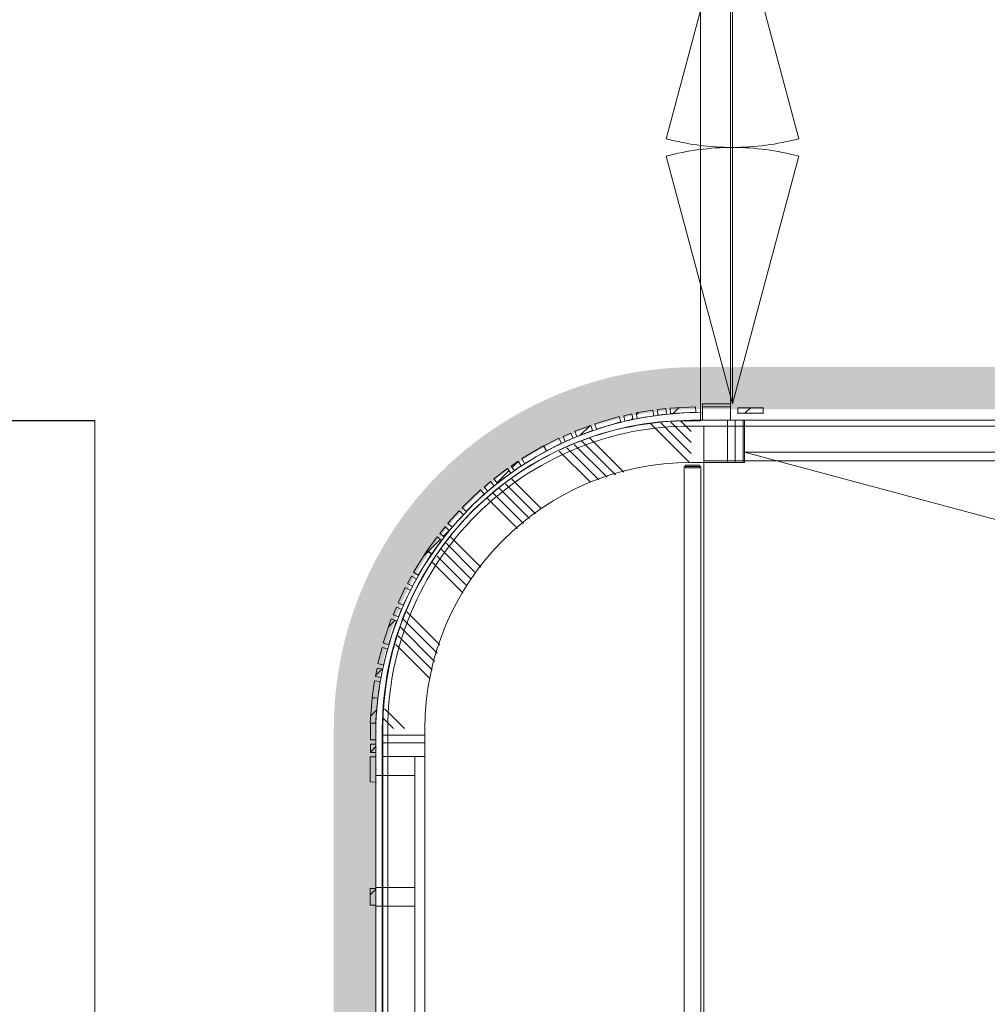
# Model space of a CAD drawing. Header units: millimetres. Extents: x -409 to 257590, y -7854 to 67330.
# Tile 157 of 205: x 71874 to 75326, y 13168 to 16681. Entities that reach past the tile are written whole.
import ezdxf

# ---------------------------------------------------------------- set-up
doc = ezdxf.new("R2010")
doc.units = ezdxf.units.MM
doc.header["$MEASUREMENT"] = 0
doc.linetypes.add('B0103', pattern=[8750, 2500, -1250, 2500, -1250, 0, -1250])
doc.linetypes.add('B0703', pattern=[468.700004, 312.5, -156.200004])
for name, color, linetype in [('New_22 NC Binnenwanden', 7, 'Continuous'), ('New_22 NC Binnenwanden Deuren', 7, 'Continuous'), ('New_22 NC Binnenwanden Doorsnede-arcering', 7, 'Continuous'), ('New_22 NC Binnenwanden Ramen', 7, 'Continuous'), ('New_23 Vloeren', 7, 'Continuous'), ('New_24 Trappen', 7, 'Continuous'), ('New_34 Balustrades', 7, 'Continuous'), ('New_Info Wandafwerking aanduiding', 7, 'Continuous'), ('New_Info Wandafwerking aanduiding Doorsnede-arcering', 7, 'Continuous'), ('New_Z Ruimtefuncties Zone omranding', 7, 'Continuous')]:
    doc.layers.add(name, color=color, linetype=linetype)
pattern_1 = [(45, (0, 0), (-63.63961, 63.63961), [])]

# ---------------------------------------------------------------- blocks, each defined once
blk = doc.blocks.new('Slab_1_2', base_point=(0, 42578.3))
at = {"layer": 'New_23 Vloeren', "color": 1, "linetype": 'Continuous', "lineweight": 0, "flags": 128}
blk.add_lwpolyline([(73187.3, 14150), (73187.3, 11950, 0.414214), (74268, 10869.3), (79555, 10869.3, 0.414214), (80635.7, 11950), (80635.7, 14150, 0.414214), (79555, 15230.7), (74268, 15230.7, 0.414214)], format="xyb", close=True, dxfattribs=at)
blk = doc.blocks.new('Slab_6_2', base_point=(74315, 10871.3))
at = {"layer": 'New_24 Trappen', "color": 1, "linetype": 'Continuous', "lineweight": 0, "flags": 128}
blk.add_lwpolyline([(74315, 10871.3), (75625.3, 10871.3), (75625.3, 11011.2), (75765, 11011.2), (75765, 12326.2), (75765, 13776.2), (75765, 15091.2), (75625.3, 15091.2), (75625.3, 15230.7), (74315, 15230.7)], close=True, dxfattribs=at)
blk = doc.blocks.new('*X329')
at = {"layer": 'New_22 NC Binnenwanden Doorsnede-arcering', "color": 254, "linetype": 'Continuous', "lineweight": 0, "true_color": 0xe9ebeb}
blk.add_line((74310, 15300), (74410, 15300), dxfattribs=at)
blk = doc.blocks.new('D2 22_6')
at = {"layer": 'New_22 NC Binnenwanden Deuren', "color": 1, "linetype": 'Continuous', "lineweight": 0}
for p, q in [((-915, 0), (-31.2, 236.8)), ((915, 0), (31.2, 236.8)), ((-915, 0), (0, 0)), ((915, 0), (0, 0))]:
    blk.add_line(p, q, dxfattribs=at)
at = {"layer": 'New_22 NC Binnenwanden Deuren', "color": 1, "linetype": 'B0103', "lineweight": 0}
for p, q in [((-915, 0), (-31.2, -236.8)), ((-915, 0), (0, 0)), ((915, 0), (0, 0)), ((915, 0), (31.2, -236.8))]:
    blk.add_line(p, q, dxfattribs=at)
at = {"layer": 'New_22 NC Binnenwanden Deuren', "color": 7, "linetype": 'Continuous', "lineweight": 0}
for p, q in [((-915, -107), (-915, -7)), ((-915, -107), (-915, -7)), ((915, -107), (915, -7)), ((915, -107), (915, -7))]:
    blk.add_line(p, q, dxfattribs=at)
at = {"layer": 'New_22 NC Binnenwanden Deuren', "color": 1, "linetype": 'Continuous', "lineweight": 0}
for centre, start, end in [((-915, 0), 0, 15), ((915, 0), 165, 180), ((-915, 0), 345, 0), ((915, 0), 180, 195)]:
    blk.add_arc(centre, 915, start, end, dxfattribs=at)
blk = doc.blocks.new('Wall_66_2', base_point=(74310, 15251.3))
at = {"layer": 'New_22 NC Binnenwanden', "color": 8, "linetype": 'Continuous', "lineweight": 0, "true_color": 0x778488}
for p, q in [((74310, 17140), (74410, 17140)), ((74310, 15310), (74410, 15310))]:
    blk.add_line(p, q, dxfattribs=at)
at = {"layer": 'New_22 NC Binnenwanden', "color": 8, "linetype": 'Continuous', "lineweight": 0, "true_color": 0x778488, "flags": 128}
for points in [[(74410, 17150), (74310, 17150)], [(74310, 17150), (74310, 17140)], [(74410, 17140), (74410, 17150)], [(74310, 15310), (74310, 15251.3)], [(74410, 15251.3), (74410, 15310)], [(74410, 15251.3), (74310, 15251.3)]]:
    blk.add_lwpolyline(points, dxfattribs=at)
at = {"layer": 'New_22 NC Binnenwanden', "color": 8, "lineweight": 0, "true_color": 0x778488}
blk.add_blockref('*X329', (0, 0), dxfattribs=at)
at = {"layer": 'New_22 NC Binnenwanden Deuren', "color": 1, "linetype": 'Continuous', "lineweight": 0, "xscale": -1, "zscale": 1000, "rotation": 270}
blk.add_blockref('D2 22_6', (74417, 16225), dxfattribs=at)
blk = doc.blocks.new('*X498')
at = {"layer": 'New_22 NC Binnenwanden Doorsnede-arcering', "color": 254, "linetype": 'Continuous', "lineweight": 0, "true_color": 0xe9ebeb}
for p, q in [((74245.7, 15235.3), (74232.9, 15248)), ((74270, 15249.7), (74268.6, 15251.2)), ((74187.5, 15177.1), (74125.8, 15238.7)), ((74206.9, 15196.5), (74161.5, 15241.8)), ((74226.3, 15215.9), (74197.2, 15244.9)), ((74270, 15172.1), (74226.3, 15215.9)), ((74270, 15210.9), (74245.7, 15235.3)), ((73999.5, 15057.2), (73878.7, 15177.9)), ((74029.2, 15066.2), (73907, 15188.5)), ((74270, 15133.3), (74206.9, 15196.5)), ((73939.9, 15039.1), (73825.8, 15153.3)), ((73969.7, 15048.2), (73852.3, 15165.6)), ((74263.8, 15100.7), (74187.5, 15177.1)), ((73910.2, 15030.1), (73799.3, 15140.9)), ((73735.5, 14935.7), (73630.2, 15041)), ((73692.9, 14900.7), (73584.5, 15009.1)), ((73714.2, 14918.2), (73607.3, 15025)), ((73650.3, 14865.7), (73542.5, 14973.5)), ((73671.6, 14883.2), (73561.9, 14992.9)), ((73519.7, 14727.3), (73411.4, 14835.5)), ((73502.2, 14706), (73395.4, 14812.7)), ((73470.1, 14660.4), (73363.4, 14767.1)), ((73484.7, 14684.7), (73379.4, 14789.9)), ((73456.6, 14635.1), (73347.5, 14744.3)), ((73372.6, 14450), (73255, 14567.6)), ((73354.6, 14390.5), (73232.4, 14512.7)), ((73363.6, 14420.2), (73242.7, 14541.2)), ((73345.6, 14360.7), (73224.2, 14482.1)), ((73337.6, 14329.9), (73216, 14451.5)), ((73204.4, 14194), (73176.2, 14222.2)), ((73247.1, 14151.3), (73204.4, 14194)), ((73185, 14174.6), (73173.1, 14186.5)), ((73208.3, 14151.3), (73185, 14174.6))]:
    blk.add_line(p, q, dxfattribs=at)
blk = doc.blocks.new('Wall_108_2', base_point=(74270, 15251.3))
at = {"layer": 'New_22 NC Binnenwanden', "color": 8, "linetype": 'Continuous', "lineweight": 0, "true_color": 0x778488}
for radius in [1100, 950]:
    blk.add_arc((74270, 14151.3), radius, 90, 180, dxfattribs=at)
at = {"layer": 'New_22 NC Binnenwanden', "color": 8, "lineweight": 0, "true_color": 0x778488}
blk.add_blockref('*X498', (0, 0), dxfattribs=at)
blk = doc.blocks.new('*X500')
at = {"layer": 'New_22 NC Binnenwanden Doorsnede-arcering', "color": 254, "linetype": 'Continuous', "lineweight": 0, "true_color": 0xe9ebeb}
for p, q in [((73170, 14127.4), (73320, 14127.4)), ((73170, 14100), (73320, 14100))]:
    blk.add_line(p, q, dxfattribs=at)
blk = doc.blocks.new('*X501')
at = {"layer": 'New_22 NC Binnenwanden Doorsnede-arcering', "color": 254, "linetype": 'Continuous', "lineweight": 0, "true_color": 0xe9ebeb}
for p, q in [((73170, 12027.4), (73320, 12027.4)), ((73170, 12000), (73320, 12000))]:
    blk.add_line(p, q, dxfattribs=at)
blk = doc.blocks.new('R3 bl ol 22_3')
at = {"layer": 'New_22 NC Binnenwanden Ramen', "color": 1, "linetype": 'Continuous', "lineweight": 0}
for p, q in [((-1000, 0), (-933, 0)), ((-933, 0), (-933, -139)), ((-933, 0), (-33.5, 0)), ((-33.5, -139), (-33.5, 0)), ((-33.5, 0), (0, 0)), ((0, 0), (33.5, 0)), ((33.5, 0), (33.5, -139)), ((33.5, 0), (466.5, 0)), ((466.5, -139), (466.5, 0)), ((466.5, 0), (500, 0)), ((500, 0), (533.5, 0)), ((533.5, 0), (533.5, -139)), ((533.5, 0), (933, 0)), ((933, -139), (933, 0)), ((933, 0), (1000, 0)), ((-933, -139), (-1000, -139)), ((-33.5, -139), (-933, -139)), ((0, -139), (-33.5, -139)), ((33.5, -139), (0, -139)), ((466.5, -139), (33.5, -139)), ((500, -139), (466.5, -139)), ((533.5, -139), (500, -139)), ((933, -139), (533.5, -139)), ((1000, -139), (933, -139))]:
    blk.add_line(p, q, dxfattribs=at)
at = {"layer": 'New_22 NC Binnenwanden Ramen', "color": 9, "linetype": 'Continuous', "lineweight": 0}
for p, q in [((-1000, -25), (1000, -25)), ((-1000, -175), (1000, -175))]:
    blk.add_line(p, q, dxfattribs=at)
at = {"layer": 'New_22 NC Binnenwanden Ramen', "color": 7, "linetype": 'Continuous', "lineweight": 0}
for p, q in [((-1000, -25), (-1000, -139)), ((-1000, -25), (-1000, -139)), ((1000, -25), (1000, -139)), ((1000, -25), (1000, -139)), ((-1000, -139), (-1000, -175)), ((1000, -139), (1000, -175))]:
    blk.add_line(p, q, dxfattribs=at)
blk = doc.blocks.new('Wall_109_2', base_point=(73170, 14151.3))
at = {"layer": 'New_22 NC Binnenwanden', "color": 8, "linetype": 'Continuous', "lineweight": 0, "true_color": 0x778488}
for p, q in [((73170, 14051.3), (73284, 14051.3)), ((73284, 14051.3), (73320, 14051.3)), ((73170, 12051.3), (73284, 12051.3)), ((73284, 12051.3), (73320, 12051.3))]:
    blk.add_line(p, q, dxfattribs=at)
at = {"layer": 'New_22 NC Binnenwanden', "color": 8, "linetype": 'Continuous', "lineweight": 0, "true_color": 0x778488, "flags": 128}
for points in [[(73170, 14151.3), (73170, 14051.3)], [(73320, 14051.3), (73320, 14151.3)], [(73170, 12051.3), (73170, 11951.3)], [(73320, 11951.3), (73320, 12051.3)]]:
    blk.add_lwpolyline(points, dxfattribs=at)
at = {"layer": 'New_22 NC Binnenwanden', "color": 8, "lineweight": 0, "true_color": 0x778488}
for name in ['*X500', '*X501']:
    blk.add_blockref(name, (0, 0), dxfattribs=at)
at = {"layer": 'New_22 NC Binnenwanden Ramen', "color": 1, "linetype": 'Continuous', "lineweight": 0, "zscale": 1000, "rotation": 90}
blk.add_blockref('R3 bl ol 22_3', (73145, 13051.3), dxfattribs=at)
blk = doc.blocks.new('Curtain Wall_21_2')
at = {"layer": 'New_22 NC Binnenwanden Doorsnede-arcering', "linetype": 'Continuous', "lineweight": 0, "true_color": 0x000000}
h = blk.add_hatch(dxfattribs=at)
h.set_pattern_fill('310_Naaldhout__01__0002', color=18, style=0, pattern_type=2)
h.set_pattern_definition(pattern_1)
h.paths.add_polyline_path([(74133.3, 15287.6), (74074.1, 15277.6), (74077.4, 15257.9), (74136.6, 15267.9)])
h = blk.add_hatch(dxfattribs=at)
h.set_pattern_fill('310_Naaldhout__01__0002', color=18, style=0, pattern_type=2)
h.set_pattern_definition(pattern_1)
h.paths.add_polyline_path([(74179.1, 15292.9), (74149.3, 15289.5), (74151.5, 15269.7), (74181.3, 15273)])
h = blk.add_hatch(dxfattribs=at)
h.set_pattern_fill('310_Naaldhout__01__0002', color=18, style=0, pattern_type=2)
h.set_pattern_definition(pattern_1)
h.paths.add_polyline_path([(74285, 15299.8), (74195.2, 15295.1), (74196.2, 15275.2), (74286.1, 15279.9)])
h = blk.add_hatch(dxfattribs=at)
h.set_pattern_fill('310_Naaldhout__01__0002', color=18, style=0, pattern_type=2)
h.set_pattern_definition(pattern_1)
h.paths.add_polyline_path([(74013, 15264.7), (73926.7, 15239.2), (73932.3, 15220), (74018.6, 15245.5)])
h = blk.add_hatch(dxfattribs=at)
h.set_pattern_fill('310_Naaldhout__01__0002', color=18, style=0, pattern_type=2)
h.set_pattern_definition(pattern_1)
h.paths.add_polyline_path([(74058.3, 15274.2), (74029.1, 15267.6), (74033.5, 15248.1), (74062.7, 15254.7)])
h = blk.add_hatch(dxfattribs=at)
h.set_pattern_fill('310_Naaldhout__01__0002', color=18, style=0, pattern_type=2)
h.set_pattern_definition(pattern_1)
h.paths.add_polyline_path([(73911.3, 15233.4), (73855, 15212.5), (73862, 15193.8), (73918.2, 15214.6)])
h = blk.add_hatch(dxfattribs=at)
h.set_pattern_fill('310_Naaldhout__01__0002', color=18, style=0, pattern_type=2)
h.set_pattern_definition(pattern_1)
h.paths.add_polyline_path([(73798, 15187.4), (73744.5, 15160.2), (73753.5, 15142.4), (73807, 15169.5)])
h = blk.add_hatch(dxfattribs=at)
h.set_pattern_fill('310_Naaldhout__01__0002', color=18, style=0, pattern_type=2)
h.set_pattern_definition(pattern_1)
h.paths.add_polyline_path([(73840.3, 15205.9), (73812.8, 15193.8), (73820.8, 15175.5), (73848.3, 15187.5)])
h = blk.add_hatch(dxfattribs=at)
h.set_pattern_fill('310_Naaldhout__01__0002', color=18, style=0, pattern_type=2)
h.set_pattern_definition(pattern_1)
h.paths.add_polyline_path([(73743.1, 15160.1), (73665.5, 15114.6), (73675.6, 15097.3), (73753.2, 15142.9)])
h = blk.add_hatch(dxfattribs=at)
h.set_pattern_fill('310_Naaldhout__01__0002', color=18, style=0, pattern_type=2)
h.set_pattern_definition(pattern_1)
h.paths.add_polyline_path([(73614.1, 15079.2), (73566.2, 15043), (73578.3, 15027), (73626.1, 15063.2)])
h = blk.add_hatch(dxfattribs=at)
h.set_pattern_fill('310_Naaldhout__01__0002', color=18, style=0, pattern_type=2)
h.set_pattern_definition(pattern_1)
h.paths.add_polyline_path([(73652.3, 15105), (73627.4, 15088.3), (73638.5, 15071.7), (73663.4, 15088.5)])
h = blk.add_hatch(dxfattribs=at)
h.set_pattern_fill('310_Naaldhout__01__0002', color=18, style=0, pattern_type=2)
h.set_pattern_definition(pattern_1)
h.paths.add_polyline_path([(73518, 15003.2), (73453.3, 14940.7), (73467.2, 14926.3), (73531.9, 14988.8)])
h = blk.add_hatch(dxfattribs=at)
h.set_pattern_fill('310_Naaldhout__01__0002', color=18, style=0, pattern_type=2)
h.set_pattern_definition(pattern_1)
h.paths.add_polyline_path([(73553.8, 15032.7), (73531, 15013.3), (73543.9, 14998), (73566.8, 15017.4)])
h = blk.add_hatch(dxfattribs=at)
h.set_pattern_fill('310_Naaldhout__01__0002', color=18, style=0, pattern_type=2)
h.set_pattern_definition(pattern_1)
h.paths.add_polyline_path([(73442.3, 14928.4), (73402.1, 14883.9), (73417, 14870.5), (73457.2, 14915)])
h = blk.add_hatch(dxfattribs=at)
h.set_pattern_fill('310_Naaldhout__01__0002', color=18, style=0, pattern_type=2)
h.set_pattern_definition(pattern_1)
h.paths.add_polyline_path([(73392.1, 14871.2), (73373.3, 14847.8), (73388.9, 14835.3), (73407.7, 14858.7)])
h = blk.add_hatch(dxfattribs=at)
h.set_pattern_fill('310_Naaldhout__01__0002', color=18, style=0, pattern_type=2)
h.set_pattern_definition(pattern_1)
h.paths.add_polyline_path([(73363.2, 14835.2), (73328.3, 14786.5), (73344.5, 14774.8), (73379.5, 14823.6)])
h = blk.add_hatch(dxfattribs=at)
h.set_pattern_fill('310_Naaldhout__01__0002', color=18, style=0, pattern_type=2)
h.set_pattern_definition(pattern_1)
h.paths.add_polyline_path([(73327.1, 14785.7), (73279.3, 14709.4), (73296.3, 14698.8), (73344, 14775.1)])
h = blk.add_hatch(dxfattribs=at)
h.set_pattern_fill('310_Naaldhout__01__0002', color=18, style=0, pattern_type=2)
h.set_pattern_definition(pattern_1)
h.paths.add_polyline_path([(73272, 14694.9), (73257.7, 14668.5), (73275.3, 14659), (73289.6, 14685.3)])
h = blk.add_hatch(dxfattribs=at)
h.set_pattern_fill('310_Naaldhout__01__0002', color=18, style=0, pattern_type=2)
h.set_pattern_definition(pattern_1)
h.paths.add_polyline_path([(73250.1, 14654.3), (73224.5, 14600), (73242.5, 14591.5), (73268.2, 14645.7)])
h = blk.add_hatch(dxfattribs=at)
h.set_pattern_fill('310_Naaldhout__01__0002', color=18, style=0, pattern_type=2)
h.set_pattern_definition(pattern_1)
h.paths.add_polyline_path([(73218.2, 14585.2), (73206.9, 14557.4), (73225.4, 14549.8), (73236.8, 14577.6)])
h = blk.add_hatch(dxfattribs=at)
h.set_pattern_fill('310_Naaldhout__01__0002', color=18, style=0, pattern_type=2)
h.set_pattern_definition(pattern_1)
h.paths.add_polyline_path([(73200.1, 14542.5), (73171.6, 14457.1), (73190.6, 14450.8), (73219.1, 14536.2)])
h = blk.add_hatch(dxfattribs=at)
h.set_pattern_fill('310_Naaldhout__01__0002', color=18, style=0, pattern_type=2)
h.set_pattern_definition(pattern_1)
h.paths.add_polyline_path([(73167.6, 14441.2), (73152.5, 14383.1), (73171.9, 14378.1), (73186.9, 14436.2)])
h = blk.add_hatch(dxfattribs=at)
h.set_pattern_fill('310_Naaldhout__01__0002', color=18, style=0, pattern_type=2)
h.set_pattern_definition(pattern_1)
h.paths.add_polyline_path([(73149.5, 14367.2), (73143.7, 14337.8), (73163.3, 14333.9), (73169.1, 14363.3)])
h = blk.add_hatch(dxfattribs=at)
h.set_pattern_fill('310_Naaldhout__01__0002', color=18, style=0, pattern_type=2)
h.set_pattern_definition(pattern_1)
h.paths.add_polyline_path([(73140.5, 14322), (73132.1, 14262.6), (73151.9, 14259.8), (73160.3, 14319.2)])
h = blk.add_hatch(dxfattribs=at)
h.set_pattern_fill('310_Naaldhout__01__0002', color=18, style=0, pattern_type=2)
h.set_pattern_definition(pattern_1)
h.paths.add_polyline_path([(73131.7, 14261.5), (73124.1, 14171.8), (73144, 14170.1), (73151.6, 14259.8)])
at = {"layer": 'New_22 NC Binnenwanden', "color": 7, "linetype": 'Continuous', "lineweight": 0}
for p, q in [((74133.3, 15287.6), (74074.1, 15277.6)), ((74133.3, 15287.6), (74136.6, 15267.9)), ((74179.1, 15292.9), (74149.3, 15289.5)), ((74149.3, 15289.5), (74151.5, 15269.7)), ((74179.1, 15292.9), (74181.3, 15273)), ((74285, 15299.8), (74195.2, 15295.1)), ((74195.2, 15295.1), (74196.2, 15275.2)), ((74285, 15299.8), (74286.1, 15279.9)), ((74013, 15264.7), (73926.7, 15239.2)), ((74013, 15264.7), (74018.6, 15245.5)), ((74058.3, 15274.2), (74029.1, 15267.6)), ((74029.1, 15267.6), (74033.5, 15248.1)), ((74062.7, 15254.7), (74033.5, 15248.1)), ((74058.3, 15274.2), (74062.7, 15254.7)), ((74074.1, 15277.6), (74077.4, 15257.9)), ((74136.6, 15267.9), (74077.4, 15257.9)), ((74181.3, 15273), (74151.5, 15269.7)), ((74286.1, 15279.9), (74196.2, 15275.2)), ((73911.3, 15233.4), (73855, 15212.5)), ((73918.2, 15214.6), (73862, 15193.8)), ((73911.3, 15233.4), (73918.2, 15214.6)), ((73926.7, 15239.2), (73932.3, 15220)), ((74018.6, 15245.5), (73932.3, 15220)), ((73798, 15187.4), (73744.5, 15160.2)), ((73798, 15187.4), (73807, 15169.5)), ((73840.3, 15205.9), (73812.8, 15193.8)), ((73812.8, 15193.8), (73820.8, 15175.5)), ((73848.3, 15187.5), (73820.8, 15175.5)), ((73840.3, 15205.9), (73848.3, 15187.5)), ((73855, 15212.5), (73862, 15193.8)), ((73743.1, 15160.1), (73665.5, 15114.6)), ((73753.2, 15142.9), (73675.6, 15097.3)), ((73743.1, 15160.1), (73753.2, 15142.9)), ((73744.5, 15160.2), (73753.5, 15142.4)), ((73807, 15169.5), (73753.5, 15142.4)), ((73665.5, 15114.6), (73675.6, 15097.3)), ((73614.1, 15079.2), (73566.2, 15043)), ((73614.1, 15079.2), (73626.1, 15063.2)), ((73652.3, 15105), (73627.4, 15088.3)), ((73627.4, 15088.3), (73638.5, 15071.7)), ((73663.4, 15088.5), (73638.5, 15071.7)), ((73652.3, 15105), (73663.4, 15088.5)), ((73566.2, 15043), (73578.3, 15027)), ((73626.1, 15063.2), (73578.3, 15027)), ((73518, 15003.2), (73453.3, 14940.7)), ((73518, 15003.2), (73531.9, 14988.8)), ((73553.8, 15032.7), (73531, 15013.3)), ((73531, 15013.3), (73543.9, 14998)), ((73566.8, 15017.4), (73543.9, 14998)), ((73553.8, 15032.7), (73566.8, 15017.4)), ((73531.9, 14988.8), (73467.2, 14926.3)), ((73453.3, 14940.7), (73467.2, 14926.3)), ((73442.3, 14928.4), (73402.1, 14883.9)), ((73457.2, 14915), (73417, 14870.5)), ((73442.3, 14928.4), (73457.2, 14915)), ((73392.1, 14871.2), (73373.3, 14847.8)), ((73392.1, 14871.2), (73407.7, 14858.7)), ((73402.1, 14883.9), (73417, 14870.5)), ((73363.2, 14835.2), (73328.3, 14786.5)), ((73363.2, 14835.2), (73379.5, 14823.6)), ((73373.3, 14847.8), (73388.9, 14835.3)), ((73407.7, 14858.7), (73388.9, 14835.3)), ((73379.5, 14823.6), (73344.5, 14774.8)), ((73327.1, 14785.7), (73279.3, 14709.4)), ((73344, 14775.1), (73296.3, 14698.8)), ((73327.1, 14785.7), (73344, 14775.1)), ((73328.3, 14786.5), (73344.5, 14774.8)), ((73272, 14694.9), (73257.7, 14668.5)), ((73272, 14694.9), (73289.6, 14685.3)), ((73279.3, 14709.4), (73296.3, 14698.8)), ((73250.1, 14654.3), (73224.5, 14600)), ((73250.1, 14654.3), (73268.2, 14645.7)), ((73257.7, 14668.5), (73275.3, 14659)), ((73289.6, 14685.3), (73275.3, 14659)), ((73268.2, 14645.7), (73242.5, 14591.5)), ((73218.2, 14585.2), (73206.9, 14557.4)), ((73218.2, 14585.2), (73236.8, 14577.6)), ((73224.5, 14600), (73242.5, 14591.5)), ((73206.9, 14557.4), (73225.4, 14549.8)), ((73236.8, 14577.6), (73225.4, 14549.8)), ((73200.1, 14542.5), (73171.6, 14457.1)), ((73219.1, 14536.2), (73190.6, 14450.8)), ((73200.1, 14542.5), (73219.1, 14536.2)), ((73167.6, 14441.2), (73152.5, 14383.1)), ((73167.6, 14441.2), (73186.9, 14436.2)), ((73171.6, 14457.1), (73190.6, 14450.8)), ((73186.9, 14436.2), (73171.9, 14378.1)), ((73152.5, 14383.1), (73171.9, 14378.1)), ((73149.5, 14367.2), (73143.7, 14337.8)), ((73143.7, 14337.8), (73163.3, 14333.9)), ((73149.5, 14367.2), (73169.1, 14363.3)), ((73169.1, 14363.3), (73163.3, 14333.9)), ((73140.5, 14322), (73132.1, 14262.6)), ((73140.5, 14322), (73160.3, 14319.2)), ((73160.3, 14319.2), (73151.9, 14259.8)), ((73131.7, 14261.5), (73124.1, 14171.8)), ((73131.7, 14261.5), (73151.6, 14259.8)), ((73132.1, 14262.6), (73151.9, 14259.8)), ((73151.6, 14259.8), (73144, 14170.1)), ((73124.1, 14171.8), (73144, 14170.1))]:
    blk.add_line(p, q, dxfattribs=at)
at = {"layer": 'New_22 NC Binnenwanden', "color": 9, "linetype": 'B0703', "lineweight": 0}
for p, q in [((73975.5, 15232.8), (74048.1, 15251.4)), ((74048.1, 15251.4), (74107, 15262.9)), ((74107, 15262.9), (74166.4, 15271.3)), ((74166.4, 15271.3), (74241.2, 15277.5)), ((74241.2, 15277.5), (74304.5, 15278.9)), ((73890.1, 15204.2), (73975.5, 15232.8)), ((73780.3, 15156), (73834.6, 15181.5)), ((73834.6, 15181.5), (73890.1, 15204.2)), ((73714.4, 15120.1), (73780.3, 15156)), ((73651, 15080.1), (73714.4, 15120.1)), ((73602.2, 15045.1), (73651, 15080.1)), ((73555.3, 15007.7), (73602.2, 15045.1)), ((73499.5, 14957.6), (73555.3, 15007.7)), ((73437.1, 14892.8), (73499.5, 14957.6)), ((73398.3, 14847), (73437.1, 14892.8)), ((73362, 14799.2), (73398.3, 14847)), ((73320.2, 14737), (73362, 14799.2)), ((73282.5, 14672.1), (73320.2, 14737)), ((73255.4, 14618.6), (73282.5, 14672.1)), ((73231.1, 14563.7), (73255.4, 14618.6)), ((73204.8, 14493.5), (73231.1, 14563.7)), ((73179.4, 14407.1), (73204.8, 14493.5)), ((73166.2, 14348.6), (73179.4, 14407.1)), ((73156.1, 14289.5), (73166.2, 14348.6)), ((73147.8, 14214.9), (73156.1, 14289.5)), ((73145.2, 14170.6), (73147.8, 14214.9))]:
    blk.add_line(p, q, dxfattribs=at)
at = {"layer": 'New_22 NC Binnenwanden', "color": 1, "linetype": 'Continuous', "lineweight": 0}
for p, q in [((74048.1, 15251.4), (73975.5, 15232.8)), ((74107, 15262.9), (74048.1, 15251.4)), ((74166.4, 15271.3), (74107, 15262.9)), ((74241.2, 15277.5), (74166.4, 15271.3)), ((74304.5, 15278.9), (74241.2, 15277.5)), ((73975.5, 15232.8), (73890.1, 15204.2)), ((73834.6, 15181.5), (73780.3, 15156)), ((73890.1, 15204.2), (73834.6, 15181.5)), ((73780.3, 15156), (73714.4, 15120.1)), ((73714.4, 15120.1), (73651, 15080.1)), ((73651, 15080.1), (73602.2, 15045.1)), ((73602.2, 15045.1), (73555.3, 15007.7)), ((73555.3, 15007.7), (73499.5, 14957.6)), ((73499.5, 14957.6), (73437.1, 14892.8)), ((73437.1, 14892.8), (73398.3, 14847)), ((73398.3, 14847), (73362, 14799.2)), ((73362, 14799.2), (73320.2, 14737)), ((73320.2, 14737), (73282.5, 14672.1)), ((73282.5, 14672.1), (73255.4, 14618.6)), ((73255.4, 14618.6), (73231.1, 14563.7)), ((73231.1, 14563.7), (73204.8, 14493.5)), ((73204.8, 14493.5), (73179.4, 14407.1)), ((73179.4, 14407.1), (73166.2, 14348.6)), ((73166.2, 14348.6), (73156.1, 14289.5)), ((73156.1, 14289.5), (73147.8, 14214.9)), ((73147.8, 14214.9), (73145.2, 14170.6))]:
    blk.add_line(p, q, dxfattribs=at)
at = {"layer": 'New_22 NC Binnenwanden', "color": 9, "linetype": 'B0703', "lineweight": 0}
for p in [(74048.1, 15251.4), (74107, 15262.9), (74166.4, 15271.3), (74241.2, 15277.5), (74304.5, 15278.9), (73975.5, 15232.8), (73834.6, 15181.5), (73890.1, 15204.2), (73780.3, 15156), (73714.4, 15120.1), (73651, 15080.1), (73602.2, 15045.1), (73555.3, 15007.7), (73499.5, 14957.6), (73437.1, 14892.8), (73398.3, 14847), (73362, 14799.2), (73320.2, 14737), (73282.5, 14672.1), (73255.4, 14618.6), (73231.1, 14563.7), (73204.8, 14493.5), (73179.4, 14407.1), (73166.2, 14348.6), (73156.1, 14289.5), (73147.8, 14214.9), (73145.2, 14170.6)]:
    blk.add_point(p, dxfattribs=at)
at = {"layer": 'New_22 NC Binnenwanden', "color": 1, "linetype": 'Continuous', "lineweight": 0}
for p in [(74048.1, 15251.4), (74107, 15262.9), (74166.4, 15271.3), (74241.2, 15277.5), (74304.5, 15278.9), (73975.5, 15232.8), (73834.6, 15181.5), (73890.1, 15204.2), (73780.3, 15156), (73714.4, 15120.1), (73651, 15080.1), (73602.2, 15045.1), (73555.3, 15007.7), (73499.5, 14957.6), (73437.1, 14892.8), (73398.3, 14847), (73362, 14799.2), (73320.2, 14737), (73282.5, 14672.1), (73255.4, 14618.6), (73231.1, 14563.7), (73204.8, 14493.5), (73179.4, 14407.1), (73166.2, 14348.6), (73156.1, 14289.5), (73147.8, 14214.9), (73145.2, 14170.6)]:
    blk.add_point(p, dxfattribs=at)
blk = doc.blocks.new('Curtain Wall_23_2')
at = {"layer": 'New_22 NC Binnenwanden Doorsnede-arcering', "linetype": 'Continuous', "lineweight": 0, "true_color": 0x000000}
h = blk.add_hatch(dxfattribs=at)
h.set_pattern_fill('310_Naaldhout__01__0002', color=18, style=0, pattern_type=2)
h.set_pattern_definition(pattern_1)
h.paths.add_polyline_path([(73125.3, 14170.8), (73125.3, 14110.8), (73145.3, 14110.7), (73145.3, 14170.7)])
h = blk.add_hatch(dxfattribs=at)
h.set_pattern_fill('310_Naaldhout__01__0002', color=18, style=0, pattern_type=2)
h.set_pattern_definition(pattern_1)
h.paths.add_polyline_path([(73125.3, 14095.8), (73125.3, 14065.8), (73145.3, 14065.7), (73145.3, 14095.7)])
h = blk.add_hatch(dxfattribs=at)
h.set_pattern_fill('310_Naaldhout__01__0002', color=18, style=0, pattern_type=2)
h.set_pattern_definition(pattern_1)
h.paths.add_polyline_path([(73125.2, 14050.8), (73125.2, 13960.8), (73145.2, 13960.7), (73145.2, 14050.7)])
at = {"layer": 'New_22 NC Binnenwanden', "color": 7, "linetype": 'Continuous', "lineweight": 0}
for p, q in [((73125.3, 14170.8), (73125.3, 14110.8)), ((73125.3, 14170.8), (73145.3, 14170.7)), ((73145.3, 14170.7), (73145.3, 14110.7)), ((73125.3, 14110.8), (73145.3, 14110.7)), ((73125.3, 14095.8), (73125.3, 14065.8)), ((73125.3, 14095.8), (73145.3, 14095.7)), ((73145.3, 14095.7), (73145.3, 14065.7)), ((73125.3, 14065.8), (73145.3, 14065.7)), ((73125.2, 14050.8), (73125.2, 13960.8)), ((73125.2, 14050.8), (73145.2, 14050.7)), ((73145.2, 14050.7), (73145.2, 13960.7)), ((73125.2, 13960.8), (73145.2, 13960.7))]:
    blk.add_line(p, q, dxfattribs=at)
at = {"layer": 'New_22 NC Binnenwanden', "color": 9, "linetype": 'B0703', "lineweight": 0}
for p, q in [((73145.3, 14170.7), (73145.3, 14170.7)), ((73145.3, 14140.7), (73145.3, 14170.7)), ((73145.3, 14080.7), (73145.3, 14140.7)), ((73145.2, 14005.7), (73145.3, 14080.7)), ((73145.2, 13960.7), (73145.2, 14005.7))]:
    blk.add_line(p, q, dxfattribs=at)
at = {"layer": 'New_22 NC Binnenwanden', "color": 1, "linetype": 'Continuous', "lineweight": 0}
for p, q in [((73145.3, 14170.7), (73145.3, 14140.7)), ((73145.3, 14170.7), (73145.3, 14170.7)), ((73145.3, 14140.7), (73145.3, 14080.7)), ((73145.3, 14080.7), (73145.2, 14005.7)), ((73145.2, 14005.7), (73145.2, 13960.7)), ((73145.2, 13960.7), (73145.2, 13960.7))]:
    blk.add_line(p, q, dxfattribs=at)
for p in [(73145.3, 14170.7), (73145.3, 14140.7), (73145.3, 14140.7), (73145.3, 14080.7), (73145.3, 14080.7), (73145.2, 14005.7), (73145.2, 14005.7), (73145.2, 13960.7)]:
    blk.add_point(p, dxfattribs=at)
at = {"layer": 'New_22 NC Binnenwanden', "color": 9, "linetype": 'B0703', "lineweight": 0}
for p in [(73145.3, 14140.7), (73145.3, 14080.7), (73145.2, 14005.7), (73145.2, 13960.7)]:
    blk.add_point(p, dxfattribs=at)
blk = doc.blocks.new('Curtain Wall_27_2')
at = {"layer": 'New_22 NC Binnenwanden Doorsnede-arcering', "linetype": 'Continuous', "lineweight": 0, "true_color": 0x000000}
h = blk.add_hatch(dxfattribs=at)
h.set_pattern_fill('310_Naaldhout__01__0002', color=18, style=0, pattern_type=2)
h.set_pattern_definition(pattern_1)
h.paths.add_polyline_path([(73124.9, 13520.7), (73144.9, 13520.7), (73144.8, 13580.7), (73124.8, 13580.7)])
at = {"layer": 'New_22 NC Binnenwanden', "color": 7, "linetype": 'Continuous', "lineweight": 0}
for p, q in [((73144.8, 13580.7), (73124.8, 13580.7)), ((73124.8, 13580.7), (73124.9, 13520.7)), ((73144.8, 13580.7), (73144.9, 13520.7)), ((73144.9, 13520.7), (73124.9, 13520.7))]:
    blk.add_line(p, q, dxfattribs=at)
at = {"layer": 'New_22 NC Binnenwanden', "color": 9, "linetype": 'B0703', "lineweight": 0}
for p, q in [((73144.8, 13595.7), (73144.8, 13550.7)), ((73144.8, 13550.7), (73144.9, 13505.7)), ((73144.9, 13505.7), (73144.9, 13505.7))]:
    blk.add_line(p, q, dxfattribs=at)
at = {"layer": 'New_22 NC Binnenwanden', "color": 1, "linetype": 'Continuous', "lineweight": 0}
for p, q in [((73144.8, 13595.7), (73144.8, 13595.7)), ((73144.8, 13550.7), (73144.8, 13595.7)), ((73144.9, 13505.7), (73144.8, 13550.7)), ((73144.9, 13505.7), (73144.9, 13505.7))]:
    blk.add_line(p, q, dxfattribs=at)
at = {"layer": 'New_22 NC Binnenwanden', "color": 9, "linetype": 'B0703', "lineweight": 0}
for p in [(73144.8, 13595.7), (73144.8, 13550.7)]:
    blk.add_point(p, dxfattribs=at)
at = {"layer": 'New_22 NC Binnenwanden', "color": 1, "linetype": 'Continuous', "lineweight": 0}
for p in [(73144.8, 13595.7), (73144.8, 13550.7), (73144.8, 13550.7), (73144.9, 13505.7)]:
    blk.add_point(p, dxfattribs=at)
blk = doc.blocks.new('Curtain Wall_31_2')
at = {"layer": 'New_22 NC Binnenwanden Doorsnede-arcering', "linetype": 'Continuous', "lineweight": 0, "true_color": 0x000000}
h = blk.add_hatch(dxfattribs=at)
h.set_pattern_fill('310_Naaldhout__01__0002', color=18, style=0, pattern_type=2)
h.set_pattern_definition(pattern_1)
h.paths.add_polyline_path([(74526.7, 15296.3), (74436.7, 15296.3), (74436.7, 15276.3), (74526.7, 15276.3)])
at = {"layer": 'New_22 NC Binnenwanden', "color": 7, "linetype": 'Continuous', "lineweight": 0}
for p, q in [((74526.7, 15296.3), (74436.7, 15296.3)), ((74436.7, 15296.3), (74436.7, 15276.3)), ((74526.7, 15296.3), (74526.7, 15276.3)), ((74526.7, 15276.3), (74436.7, 15276.3))]:
    blk.add_line(p, q, dxfattribs=at)
at = {"layer": 'New_22 NC Binnenwanden', "color": 9, "linetype": 'B0703', "lineweight": 0}
for p, q in [((74436.7, 15276.3), (74481.7, 15276.3)), ((74436.7, 15276.3), (74436.7, 15276.3)), ((74481.7, 15276.3), (74526.7, 15276.3)), ((74526.7, 15276.3), (74526.7, 15276.3))]:
    blk.add_line(p, q, dxfattribs=at)
at = {"layer": 'New_22 NC Binnenwanden', "color": 1, "linetype": 'Continuous', "lineweight": 0}
for p, q in [((74436.7, 15276.3), (74436.7, 15276.3)), ((74481.7, 15276.3), (74436.7, 15276.3)), ((74526.7, 15276.3), (74481.7, 15276.3))]:
    blk.add_line(p, q, dxfattribs=at)
at = {"layer": 'New_22 NC Binnenwanden', "color": 9, "linetype": 'B0703', "lineweight": 0}
for p in [(74436.7, 15276.3), (74481.7, 15276.3), (74481.7, 15276.3), (74526.7, 15276.3)]:
    blk.add_point(p, dxfattribs=at)
at = {"layer": 'New_22 NC Binnenwanden', "color": 1, "linetype": 'Continuous', "lineweight": 0}
for p in [(74436.7, 15276.3), (74481.7, 15276.3), (74481.7, 15276.3), (74526.7, 15276.3), (74526.7, 15276.3)]:
    blk.add_point(p, dxfattribs=at)
blk = doc.blocks.new('Railing_9_2')
at = {"layer": 'New_34 Balustrades', "color": 9, "linetype": 'Continuous', "lineweight": 0}
for p, q in [((74304.7, 15086.3), (74244.7, 15086.3)), ((74244.7, 15086.3), (74244.7, 11016.3)), ((74299.7, 15091.3), (74249.7, 15091.3)), ((74249.7, 15091.3), (74249.7, 15081.3)), ((74249.7, 15081.3), (74299.7, 15081.3)), ((74299.7, 15081.3), (74299.7, 15091.3)), ((74304.7, 11016.3), (74304.7, 15086.3)), ((74244.7, 11016.3), (74304.7, 11016.3)), ((74299.7, 11021.3), (74249.7, 11021.3)), ((74249.7, 11021.3), (74249.7, 11011.3)), ((74249.7, 11011.3), (74299.7, 11011.3)), ((74299.7, 11011.3), (74299.7, 11021.3))]:
    blk.add_line(p, q, dxfattribs=at)
blk = doc.blocks.new('*X2263')
at = {"layer": 'New_22 NC Binnenwanden Doorsnede-arcering', "color": 254, "linetype": 'Continuous', "lineweight": 0, "true_color": 0xe9ebeb}
for p, q in [((74400, 15251.3), (74400, 15101.3)), ((74427.4, 15251.3), (74427.4, 15101.3)), ((74454.9, 15251.3), (74454.9, 15101.3))]:
    blk.add_line(p, q, dxfattribs=at)
blk = doc.blocks.new('D1 22_14')
at = {"layer": 'New_22 NC Binnenwanden Deuren', "color": 1, "linetype": 'Continuous', "lineweight": 0}
for q in [(-481.8, 267.6), (-517, 0)]:
    blk.add_line((517, 0), q, dxfattribs=at)
at = {"layer": 'New_22 NC Binnenwanden Deuren', "color": 7, "linetype": 'Continuous', "lineweight": 0}
for p, q in [((-517, 0), (-517, 36)), ((517, 0), (517, 36)), ((-517, -114), (-517, 0)), ((-517, -114), (-517, 0)), ((517, -114), (517, 0)), ((517, -114), (517, 0))]:
    blk.add_line(p, q, dxfattribs=at)
at = {"layer": 'New_22 NC Binnenwanden Deuren', "color": 1, "linetype": 'Continuous', "lineweight": 0}
blk.add_arc((517, 0), 1034, 165, 180, dxfattribs=at)
blk = doc.blocks.new('Wall_500_2', base_point=(79555, 15251.3))
at = {"layer": 'New_22 NC Binnenwanden', "color": 8, "linetype": 'Continuous', "lineweight": 0, "true_color": 0x778488}
for p, q in [((74459.7, 15251.3), (74459.7, 15137.3)), ((74459.7, 15137.3), (74459.7, 15101.3))]:
    blk.add_line(p, q, dxfattribs=at)
at = {"layer": 'New_22 NC Binnenwanden', "color": 8, "linetype": 'Continuous', "lineweight": 0, "true_color": 0x778488, "flags": 128}
for points in [[(74459.7, 15251.3), (74270, 15251.3)], [(74270, 15101.3), (74459.7, 15101.3)]]:
    blk.add_lwpolyline(points, dxfattribs=at)
at = {"layer": 'New_22 NC Binnenwanden', "color": 8, "lineweight": 0, "true_color": 0x778488}
blk.add_blockref('*X2263', (0, 0), dxfattribs=at)
at = {"layer": 'New_22 NC Binnenwanden Deuren', "color": 1, "linetype": 'Continuous', "lineweight": 0, "zscale": 1000, "rotation": 180}
blk.add_blockref('D1 22_14', (74976.7, 15137.3), dxfattribs=at)
blk = doc.blocks.new('Wall_551_2', base_point=(79618.6, 15366))
at = {"layer": 'New_Info Wandafwerking aanduiding Doorsnede-arcering', "linetype": 'Continuous', "lineweight": 0, "true_color": 0x99a3a6}
blk.add_hatch(color=253, dxfattribs=at).paths.add_polyline_path([(79622.5, 15441), (74286, 15441), (74286, 15291), (79614.5, 15291)])
blk = doc.blocks.new('Wall_552_2', base_point=(74286, 15366))
at = {"layer": 'New_Info Wandafwerking aanduiding Doorsnede-arcering', "linetype": 'Continuous', "lineweight": 0, "true_color": 0x99a3a6}
blk.add_hatch(color=253, dxfattribs=at).paths.add_polyline_path([(74286, 15441, 0.414214), (72995, 14150), (73145, 14150, -0.414214), (74286, 15291)])
blk = doc.blocks.new('Wall_553_2', base_point=(73070, 14150))
at = {"layer": 'New_Info Wandafwerking aanduiding Doorsnede-arcering', "linetype": 'Continuous', "lineweight": 0, "true_color": 0x99a3a6}
blk.add_hatch(color=253, dxfattribs=at).paths.add_polyline_path([(72995, 14150), (72995, 11950), (73145, 11950), (73145, 14150)])

msp = doc.modelspace()

# ---------------------------------------------------------------- linework, layer by layer
at = {"layer": 'New_Z Ruimtefuncties Zone omranding', "color": 41, "linetype": 'Continuous', "lineweight": 0, "true_color": 0xffeeaa, "flags": 128}
for points in [[(59080, 28000.6), (59080, 26140.1), (60080, 26140.1), (60080.1, 15250.9), (60080.1, 15250.2), (72142.9, 15250.2), (72142.9, 8950), (74324.8, 8949.9), (74324.8, 8950), (74302.7, 8950), (74302.7, 10850), (74268, 10850, -0.414214), (73168, 11950), (73168, 14150, -0.414214), (74268, 15250), (74302.7, 15250), (74302.7, 17150), (71460, 17150), (62280, 17150), (62280, 26125), (61760, 26125), (61760, 28000.6)], [(74410.4, 15251.3), (79555, 15251.3), (79555, 15251.2, -0.414214), (80656.2, 14150), (80655, 14150), (80655, 11950, -0.414561), (79555, 10851.3), (79555, 10851.3), (74410.4, 10851.3), (74410.4, 8949.9), (87760, 8949.7), (87760, 4450), (89710, 4450), (89710, 21350), (87760, 21350), (87760, 17150), (75610, 17150), (74410.4, 17150)]]:
    msp.add_lwpolyline(points, format="xyb", close=True, dxfattribs=at)
at = {"layer": 'New_Z Ruimtefuncties Zone omranding', "color": 41, "linetype": 'Continuous', "lineweight": 0, "true_color": 0xe1e196, "flags": 128}
msp.add_lwpolyline([(72142.9, 15250), (68435, 15250), (68435, 8515), (73360, 8515), (73360, 8949.9), (72142.9, 8949.9)], close=True, dxfattribs=at)
at = {"layer": 'New_Z Ruimtefuncties Zone omranding', "color": 41, "linetype": 'Continuous', "lineweight": 0, "true_color": 0xffeeaa, "flags": 128}
msp.add_lwpolyline([(74314.7, 15106.3), (74314.7, 10996.3), (79575.1, 10996.3), (79575, 15106.3)], close=True, dxfattribs=at)

# ---------------------------------------------------------------- block references
at = {"layer": 'New_22 NC Binnenwanden', "color": 8, "lineweight": 0, "true_color": 0x778488}
for name, p in [('Wall_66_2', (74310, 15251.3)), ('Wall_108_2', (74270, 15251.3)), ('Wall_500_2', (79555, 15251.3)), ('Wall_109_2', (73170, 14151.3))]:
    msp.add_blockref(name, p, dxfattribs=at)
at = {"layer": 'New_22 NC Binnenwanden', "linetype": 'Continuous', "lineweight": 0}
for name in ['Curtain Wall_21_2', 'Curtain Wall_31_2', 'Curtain Wall_23_2', 'Curtain Wall_27_2']:
    msp.add_blockref(name, (0, 0), dxfattribs=at)
at = {"layer": 'New_23 Vloeren', "color": 1, "linetype": 'Continuous', "lineweight": 0}
msp.add_blockref('Slab_1_2', (0, 42578.3), dxfattribs=at)
at = {"layer": 'New_24 Trappen', "color": 1, "linetype": 'Continuous', "lineweight": 0}
msp.add_blockref('Slab_6_2', (74315, 10871.3), dxfattribs=at)
at = {"layer": 'New_34 Balustrades', "color": 9, "linetype": 'Continuous', "lineweight": 0}
msp.add_blockref('Railing_9_2', (0, 0), dxfattribs=at)
at = {"layer": 'New_Info Wandafwerking aanduiding', "color": 1, "lineweight": 0}
for name, p in [('Wall_552_2', (74286, 15366)), ('Wall_551_2', (79618.6, 15366)), ('Wall_553_2', (73070, 14150))]:
    msp.add_blockref(name, p, dxfattribs=at)

doc.saveas('drawing.dxf')
